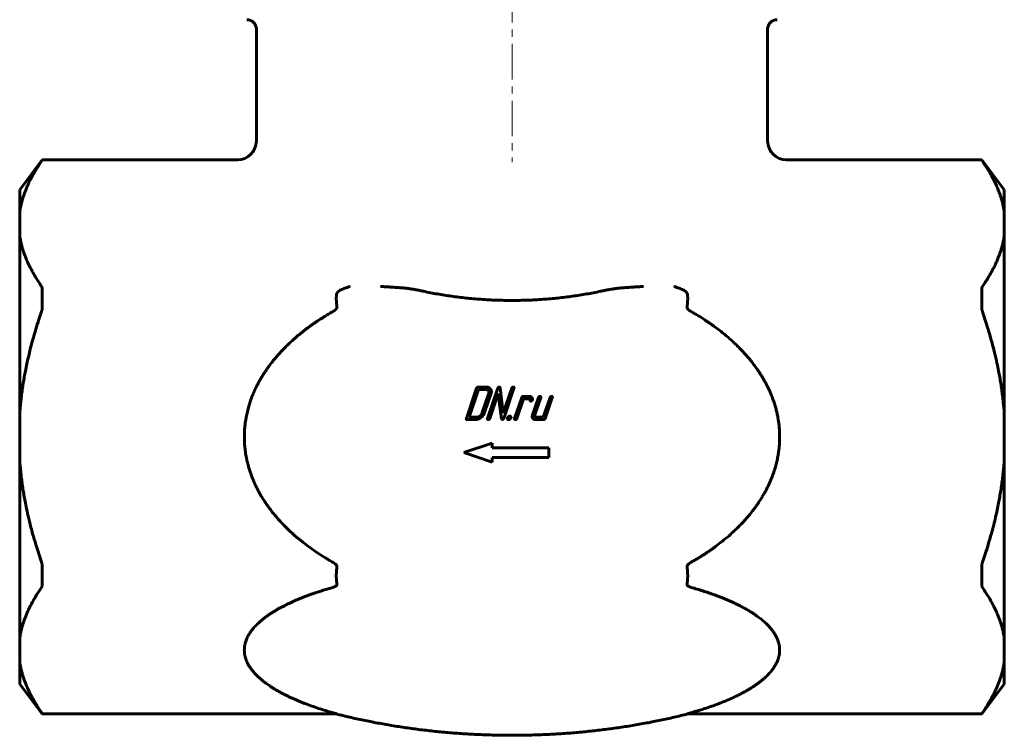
# Model space of a CAD drawing. Header units: millimetres. Extents: x 60 to 268, y 48 to 375.
# Tile 1 of 3: x 60 to 268, y 48 to 200. Entities that reach past the tile are written whole.
import ezdxf

# ---------------------------------------------------------------- set-up
doc = ezdxf.new("R2010")
doc.units = ezdxf.units.MM
doc.linetypes.add('K5LT_AXLED', pattern=[12, 7.5, -1.5, 1.5, -1.5])
doc.linetypes.add('K5LT_BASIC', pattern=[0])
doc.layers.add('Системный слой (1)', color=7, linetype='Continuous', true_color=0x6c6c6c)

msp = doc.modelspace()

# ---------------------------------------------------------------- linework, layer by layer
at = {"layer": 'Системный слой (1)', "color": 30, "linetype": 'K5LT_AXLED', "lineweight": 18, "true_color": 0xff8000}
msp.add_line((163.81, 374.44), (163.81, 169.44), dxfattribs=at)
at = {"layer": 'Системный слой (1)', "color": 150, "linetype": 'K5LT_BASIC', "lineweight": 60, "true_color": 0x0080ff}
for p, q in [((109.81, 173.94), (109.81, 197.54)), ((217.81, 173.94), (217.81, 197.54)), ((59.81, 163.63), (64.56, 169.94)), ((64.59, 169.94), (64.56, 169.94)), ((64.59, 169.94), (105.85, 169.94)), ((105.85, 169.94), (105.91, 169.94)), ((105.85, 169.94), (105.91, 169.94)), ((105.85, 169.94), (105.85, 169.94)), ((105.85, 169.94), (105.85, 169.94)), ((221.77, 169.94), (221.71, 169.94)), ((221.77, 169.94), (221.77, 169.94)), ((221.77, 169.94), (221.77, 169.94)), ((221.77, 169.94), (263.03, 169.94)), ((263.06, 169.94), (263.03, 169.94)), ((267.81, 163.63), (263.06, 169.94)), ((59.81, 158.89), (59.81, 163.63)), ((267.81, 158.89), (267.81, 163.63)), ((59.81, 158.89), (59.81, 153.98)), ((267.81, 158.89), (267.81, 153.98)), ((59.81, 116.35), (59.81, 153.98)), ((267.81, 116.35), (267.81, 153.98)), ((156.34, 121.72), (154.18, 115.34)), ((156.75, 121.48), (154.75, 115.59)), ((158.39, 121.97), (156.67, 121.97)), ((158.22, 121.48), (156.75, 121.48)), ((160.79, 121.73), (158.62, 115.34)), ((161.95, 116.46), (161.29, 121.83)), ((163.74, 121.73), (161.95, 116.46)), ((162.06, 115.34), (164.23, 121.73)), ((157.54, 116.57), (158.87, 120.5)), ((158.03, 116.57), (159.37, 120.5)), ((159.11, 115.34), (160.9, 120.61)), ((160.9, 120.61), (161.56, 115.24)), ((165.86, 119.76), (164.36, 115.34)), ((164.85, 115.34), (166.27, 119.51)), ((167.42, 120.01), (166.19, 120.01)), ((166.27, 119.51), (167.25, 119.51)), ((169.38, 119.76), (168.13, 116.08)), ((168.13, 119.24), (168.15, 119.33)), ((168.62, 116.08), (169.88, 119.76)), ((171.84, 119.76), (170.42, 115.59)), ((170.83, 115.34), (172.33, 119.76)), ((59.81, 116.35), (59.81, 106.53)), ((154.34, 115.1), (156.05, 115.1)), ((154.75, 115.59), (156.22, 115.59)), ((161.56, 115.24), (161.62, 115.12)), ((161.62, 115.12), (161.73, 115.1)), ((168.78, 115.1), (170.5, 115.1)), ((170.42, 115.59), (168.95, 115.59)), ((267.81, 116.35), (267.81, 106.53)), ((159.62, 110.13), (153.62, 108.13)), ((159.62, 109.13), (159.62, 110.13)), ((171.62, 109.13), (159.62, 109.13)), ((171.62, 107.13), (171.62, 109.13)), ((59.81, 68.89), (59.81, 106.53)), ((153.62, 108.13), (159.62, 106.13)), ((159.62, 106.13), (159.62, 107.13)), ((159.62, 107.13), (171.62, 107.13)), ((267.81, 68.89), (267.81, 106.53)), ((59.81, 68.89), (59.81, 63.98)), ((267.81, 68.89), (267.81, 63.98)), ((59.81, 59.24), (59.81, 63.98)), ((267.81, 59.24), (267.81, 63.98)), ((59.81, 59.24), (64.56, 52.94)), ((267.81, 59.24), (263.06, 52.94)), ((64.56, 52.94), (64.59, 52.94)), ((64.59, 52.94), (126.84, 52.94)), ((200.78, 52.94), (263.03, 52.94)), ((263.03, 52.94), (263.06, 52.94))]:
    msp.add_line(p, q, dxfattribs=at)
for centre, radius, start, end in [((107.81, 197.54), 2, 0, 90), ((219.81, 197.54), 2, 90, 180), ((105.81, 173.94), 4, 270, 0), ((221.81, 173.94), 4, 180, 270)]:
    msp.add_arc(centre, radius, start, end, dxfattribs=at)
for centre, major_axis, start_param, end_param in [((105.85, 173.94), (0, 4), 3.141593, 3.157028), ((105.85, 173.94), (0, 4), 3.141593, 3.157031), ((221.77, 173.94), (0, -4), 6.267749, 6.283185)]:
    msp.add_ellipse(centre, major_axis=major_axis, ratio=0.999368, start_param=start_param, end_param=end_param, dxfattribs=at)
for points, knots in [([(64.42, 169.67), (64.23, 169.39), (63.82, 168.77), (63.18, 167.76), (62.52, 166.62), (61.92, 165.47), (61.45, 164.45), (61.1, 163.62), (60.83, 162.92), (60.61, 162.27), (60.4, 161.61), (60.21, 160.94), (60.05, 160.26), (59.92, 159.58), (59.84, 159.12), (59.81, 158.89)], [0, 0, 0, 0, 0.080893, 0.176557, 0.288294, 0.402989, 0.498417, 0.573274, 0.631903, 0.691662, 0.752767, 0.81409, 0.875843, 0.937811, 1, 1, 1, 1]), ([(64.59, 169.94), (64.59, 169.94), (64.59, 169.94), (64.59, 169.93), (64.58, 169.91), (64.56, 169.88), (64.53, 169.84), (64.5, 169.79), (64.47, 169.74), (64.44, 169.7), (64.43, 169.68), (64.42, 169.67)], [0, 0, 0, 0, 0.068377, 0.165414, 0.318021, 0.457726, 0.601132, 0.745024, 0.865087, 0.944706, 1, 1, 1, 1]), ([(263.03, 169.94), (263.03, 169.94), (263.03, 169.94), (263.03, 169.93), (263.04, 169.91), (263.06, 169.88), (263.08, 169.84), (263.12, 169.79), (263.15, 169.74), (263.18, 169.7), (263.19, 169.68), (263.2, 169.67)], [0, 0, 0, 0, 0.068377, 0.165414, 0.318021, 0.457726, 0.601132, 0.745024, 0.865087, 0.944706, 1, 1, 1, 1]), ([(267.81, 158.89), (267.78, 159.11), (267.71, 159.53), (267.58, 160.18), (267.44, 160.82), (267.26, 161.46), (267.07, 162.11), (266.85, 162.75), (266.58, 163.46), (266.23, 164.33), (265.73, 165.41), (265.09, 166.63), (264.43, 167.77), (263.8, 168.78), (263.4, 169.37), (263.2, 169.67)], [0, 0, 0, 0, 0.058135, 0.116438, 0.174921, 0.233757, 0.292773, 0.351858, 0.410842, 0.488807, 0.591736, 0.713979, 0.830808, 0.913655, 1, 1, 1, 1]), ([(59.81, 153.98), (59.84, 153.77), (59.91, 153.34), (60.03, 152.7), (60.18, 152.06), (60.36, 151.41), (60.55, 150.77), (60.77, 150.13), (61.04, 149.42), (61.39, 148.55), (61.89, 147.46), (62.53, 146.24), (63.19, 145.1), (63.82, 144.1), (64.22, 143.51), (64.42, 143.21)], [0, 0, 0, 0, 0.058135, 0.116438, 0.174921, 0.233757, 0.292773, 0.351858, 0.410842, 0.488807, 0.591736, 0.713979, 0.830808, 0.913655, 1, 1, 1, 1]), ([(263.2, 143.21), (263.39, 143.49), (263.8, 144.1), (264.44, 145.12), (265.1, 146.26), (265.7, 147.41), (266.17, 148.43), (266.52, 149.25), (266.79, 149.95), (267.01, 150.6), (267.22, 151.27), (267.41, 151.94), (267.57, 152.62), (267.7, 153.3), (267.78, 153.75), (267.81, 153.98)], [0, 0, 0, 0, 0.080893, 0.176557, 0.288294, 0.402989, 0.498417, 0.573274, 0.631903, 0.691662, 0.752767, 0.81409, 0.875843, 0.937811, 1, 1, 1, 1]), ([(64.59, 142.47), (64.59, 142.49), (64.59, 142.54), (64.59, 142.64), (64.58, 142.75), (64.56, 142.86), (64.53, 142.97), (64.5, 143.06), (64.47, 143.13), (64.44, 143.17), (64.43, 143.2), (64.42, 143.21)], [0, 0, 0, 0, 0.068377, 0.165414, 0.318021, 0.457726, 0.601132, 0.745024, 0.865087, 0.944706, 1, 1, 1, 1]), ([(64.59, 138.9), (64.58, 139.2), (64.57, 139.79), (64.56, 140.69), (64.57, 141.58), (64.58, 142.18), (64.59, 142.47)], [0, 0, 0, 0, 0.249084, 0.5, 0.750916, 1, 1, 1, 1]), ([(126.71, 141.34), (126.71, 141.35), (126.72, 141.37), (126.72, 141.4), (126.72, 141.43), (126.73, 141.46), (126.73, 141.49), (126.74, 141.52), (126.75, 141.55), (126.75, 141.58), (126.76, 141.61), (126.77, 141.64), (126.78, 141.66), (126.79, 141.69), (126.8, 141.71), (126.81, 141.74), (126.82, 141.76), (126.83, 141.78), (126.85, 141.81), (126.86, 141.84), (126.89, 141.89), (126.93, 141.94), (126.98, 142.01), (127.04, 142.08), (127.1, 142.13), (127.14, 142.17), (127.17, 142.2), (127.2, 142.22), (127.23, 142.24), (127.26, 142.26), (127.31, 142.3), (127.38, 142.35), (127.49, 142.41), (127.58, 142.45), (127.62, 142.47)], [0, 0, 0, 0, 0.022142, 0.044237, 0.066238, 0.08793, 0.109404, 0.130446, 0.151257, 0.171616, 0.19178, 0.211137, 0.22988, 0.247684, 0.265115, 0.281515, 0.297263, 0.316886, 0.337961, 0.360553, 0.390927, 0.436787, 0.498587, 0.562401, 0.612142, 0.647347, 0.669911, 0.691285, 0.711902, 0.732925, 0.76809, 0.823371, 0.905242, 1, 1, 1, 1]), ([(127.62, 142.47), (127.77, 142.54), (128.07, 142.68), (128.52, 142.86), (128.94, 143.01), (129.26, 143.11), (129.47, 143.17), (129.56, 143.2), (129.6, 143.21)], [0, 0, 0, 0, 0.220906, 0.465547, 0.683981, 0.855015, 0.943715, 1, 1, 1, 1]), ([(140.87, 142.89), (140.76, 142.9), (140.56, 142.92), (140.24, 142.94), (139.88, 142.97), (139.41, 143), (138.79, 143.04), (138.04, 143.09), (137.29, 143.13), (136.6, 143.17), (136.19, 143.19), (136, 143.21)], [0, 0, 0, 0, 0.063943, 0.12898, 0.195104, 0.286885, 0.416961, 0.579944, 0.745886, 0.88411, 1, 1, 1, 1]), ([(145.12, 142.19), (144.99, 142.22), (144.72, 142.27), (144.31, 142.36), (143.9, 142.44), (143.5, 142.51), (143.16, 142.58), (142.9, 142.62), (142.72, 142.65), (142.57, 142.67), (142.43, 142.7), (142.3, 142.72), (142.17, 142.74), (142.04, 142.76), (141.9, 142.77), (141.77, 142.79), (141.64, 142.81), (141.51, 142.83), (141.38, 142.84), (141.25, 142.85), (141.12, 142.87), (141, 142.88), (140.91, 142.89), (140.87, 142.89)], [0, 0, 0, 0, 0.096802, 0.193869, 0.294557, 0.395719, 0.477835, 0.537553, 0.575231, 0.609557, 0.64052, 0.671466, 0.702258, 0.732936, 0.763394, 0.79376, 0.823831, 0.853702, 0.883264, 0.912712, 0.941935, 0.971065, 1, 1, 1, 1]), ([(182.5, 142.19), (182.56, 142.2), (182.69, 142.23), (182.87, 142.27), (183.05, 142.3), (183.24, 142.34), (183.41, 142.38), (183.59, 142.41), (183.76, 142.45), (183.93, 142.48), (184.11, 142.51), (184.28, 142.54), (184.49, 142.58), (184.74, 142.62), (185.02, 142.67), (185.28, 142.71), (185.48, 142.74), (185.62, 142.76), (185.73, 142.78), (185.83, 142.79), (185.94, 142.8), (186.06, 142.82), (186.19, 142.83), (186.3, 142.85), (186.4, 142.86), (186.49, 142.87), (186.58, 142.88), (186.67, 142.88), (186.72, 142.89), (186.75, 142.89)], [0, 0, 0, 0, 0.045145, 0.08986, 0.134203, 0.177789, 0.221008, 0.263131, 0.304547, 0.344888, 0.384887, 0.427014, 0.471624, 0.532217, 0.6041, 0.669241, 0.714152, 0.740449, 0.766149, 0.790436, 0.813903, 0.843648, 0.872719, 0.901111, 0.921494, 0.941646, 0.961334, 0.98082, 1, 1, 1, 1]), ([(186.75, 142.89), (186.85, 142.9), (187.06, 142.92), (187.38, 142.94), (187.74, 142.97), (188.21, 143), (188.83, 143.04), (189.57, 143.09), (190.33, 143.13), (191.02, 143.17), (191.43, 143.19), (191.62, 143.21)], [0, 0, 0, 0, 0.063943, 0.12898, 0.195104, 0.286885, 0.416961, 0.579944, 0.745887, 0.88411, 1, 1, 1, 1]), ([(200, 142.47), (199.85, 142.54), (199.54, 142.68), (199.09, 142.86), (198.66, 143.02), (198.31, 143.13), (198.1, 143.18), (198.02, 143.21)], [0, 0, 0, 0, 0.220911, 0.465557, 0.685264, 0.871318, 1, 1, 1, 1]), ([(200.91, 141.34), (200.91, 141.35), (200.9, 141.37), (200.9, 141.4), (200.9, 141.43), (200.89, 141.46), (200.89, 141.49), (200.88, 141.52), (200.87, 141.55), (200.87, 141.58), (200.86, 141.61), (200.85, 141.64), (200.84, 141.66), (200.83, 141.69), (200.82, 141.71), (200.81, 141.74), (200.8, 141.76), (200.79, 141.78), (200.77, 141.81), (200.75, 141.84), (200.73, 141.89), (200.69, 141.94), (200.64, 142.01), (200.58, 142.08), (200.52, 142.13), (200.48, 142.17), (200.45, 142.2), (200.42, 142.22), (200.39, 142.24), (200.36, 142.26), (200.31, 142.3), (200.24, 142.35), (200.13, 142.41), (200.04, 142.45), (200, 142.47)], [0, 0, 0, 0, 0.022141, 0.044235, 0.066235, 0.087925, 0.109397, 0.130438, 0.151246, 0.171604, 0.191766, 0.211122, 0.229863, 0.247666, 0.265096, 0.281495, 0.297242, 0.316864, 0.337938, 0.360528, 0.390901, 0.436758, 0.498555, 0.562368, 0.612108, 0.647313, 0.669877, 0.691253, 0.711871, 0.732895, 0.768063, 0.823351, 0.905231, 1, 1, 1, 1]), ([(263.03, 142.47), (263.03, 142.49), (263.03, 142.54), (263.03, 142.64), (263.04, 142.75), (263.06, 142.86), (263.08, 142.97), (263.12, 143.06), (263.15, 143.13), (263.18, 143.17), (263.19, 143.2), (263.2, 143.21)], [0, 0, 0, 0, 0.068377, 0.165414, 0.318021, 0.457726, 0.601132, 0.745024, 0.865087, 0.944706, 1, 1, 1, 1]), ([(263.03, 142.47), (263.04, 142.18), (263.05, 141.58), (263.06, 140.69), (263.05, 139.79), (263.04, 139.2), (263.03, 138.9)], [0, 0, 0, 0, 0.249084, 0.5, 0.750916, 1, 1, 1, 1]), ([(126.84, 138.9), (126.82, 139.02), (126.79, 139.2), (126.76, 139.45), (126.74, 139.66), (126.72, 139.87), (126.71, 140.05), (126.7, 140.21), (126.7, 140.34), (126.7, 140.5), (126.69, 140.68), (126.7, 140.87), (126.7, 141.09), (126.71, 141.24), (126.71, 141.34)], [0, 0, 0, 0, 0.14198, 0.229833, 0.311797, 0.395139, 0.489315, 0.540368, 0.59216, 0.646178, 0.734323, 0.817914, 0.87788, 1, 1, 1, 1]), ([(200.91, 141.34), (200.91, 141.24), (200.92, 141.1), (200.92, 140.88), (200.93, 140.7), (200.92, 140.52), (200.92, 140.38), (200.92, 140.25), (200.91, 140.09), (200.9, 139.9), (200.88, 139.66), (200.85, 139.43), (200.82, 139.17), (200.8, 139), (200.78, 138.9)], [0, 0, 0, 0, 0.117551, 0.175359, 0.265674, 0.34158, 0.394137, 0.444724, 0.494647, 0.590194, 0.681618, 0.787001, 0.878086, 1, 1, 1, 1]), ([(64.42, 137.9), (64.23, 137.34), (63.82, 136.1), (63.18, 134.08), (62.56, 131.91), (62.13, 130.3), (61.76, 128.8), (61.45, 127.46), (61.1, 125.81), (60.83, 124.41), (60.61, 123.11), (60.4, 121.78), (60.25, 120.67), (60.13, 119.77), (60.03, 118.86), (59.92, 117.72), (59.84, 116.81), (59.81, 116.35)], [0, 0, 0, 0, 0.080893, 0.176557, 0.288294, 0.386808, 0.402989, 0.498417, 0.573274, 0.631903, 0.691662, 0.752767, 0.81409, 0.844172, 0.875843, 0.937811, 1, 1, 1, 1]), ([(64.59, 138.9), (64.59, 138.88), (64.59, 138.83), (64.59, 138.73), (64.58, 138.6), (64.56, 138.45), (64.53, 138.31), (64.5, 138.17), (64.47, 138.05), (64.44, 137.97), (64.43, 137.92), (64.42, 137.9)], [0, 0, 0, 0, 0.068377, 0.165414, 0.318021, 0.457726, 0.601132, 0.745024, 0.865087, 0.944706, 1, 1, 1, 1]), ([(125.96, 137.9), (125.65, 137.72), (125.01, 137.36), (124.05, 136.77), (123.04, 136.13), (122.19, 135.55), (121.45, 135.04), (120.9, 134.64), (120.33, 134.21), (119.77, 133.78), (119.18, 133.31), (118.58, 132.82), (118.13, 132.43), (117.66, 132.02), (117.12, 131.54), (116.39, 130.85), (115.68, 130.14), (115.04, 129.47), (114.41, 128.78), (113.74, 128), (113.07, 127.16), (112.61, 126.56), (112.23, 126.03), (111.87, 125.53), (111.41, 124.84), (110.98, 124.14), (110.57, 123.44), (110.18, 122.74), (109.79, 121.98), (109.38, 121.12), (109.08, 120.39), (108.81, 119.72), (108.57, 119.05), (108.35, 118.4), (108.12, 117.62), (107.95, 116.97), (107.77, 116.19), (107.64, 115.53), (107.54, 114.97), (107.47, 114.45), (107.41, 113.99), (107.35, 113.41), (107.3, 112.75), (107.28, 112.18), (107.27, 111.75), (107.27, 111.53), (107.27, 111.23), (107.27, 110.8), (107.29, 110.32), (107.32, 109.9), (107.35, 109.48), (107.41, 108.9), (107.48, 108.28), (107.58, 107.65), (107.7, 106.99), (107.88, 106.19), (108.04, 105.57), (108.22, 104.9), (108.4, 104.31), (108.61, 103.71), (108.83, 103.11), (109.08, 102.46), (109.34, 101.88), (109.6, 101.29), (109.84, 100.79), (110.18, 100.14), (110.48, 99.59), (110.82, 99), (111.29, 98.22), (111.81, 97.44), (112.38, 96.63), (113.04, 95.74), (113.8, 94.8), (114.45, 94.06), (114.96, 93.49), (115.45, 92.97), (116.05, 92.37), (116.61, 91.82), (117.2, 91.27), (117.81, 90.71), (118.45, 90.16), (119.12, 89.61), (120.04, 88.87), (121.25, 87.97), (122.75, 86.93), (124.06, 86.09), (125.14, 85.45), (125.68, 85.13), (125.96, 84.97)], [0, 0, 0, 0, 0.015891, 0.032399, 0.049789, 0.068457, 0.078115, 0.089358, 0.098596, 0.109462, 0.1205, 0.131924, 0.143561, 0.147225, 0.159443, 0.175448, 0.19158, 0.203853, 0.216172, 0.232744, 0.249358, 0.263695, 0.266009, 0.278394, 0.290681, 0.302773, 0.314769, 0.326468, 0.337965, 0.352817, 0.368451, 0.372594, 0.384872, 0.399911, 0.402887, 0.420715, 0.429541, 0.438353, 0.45033, 0.454891, 0.461197, 0.470929, 0.480639, 0.490271, 0.496115, 0.499863, 0.5, 0.509371, 0.518849, 0.521059, 0.528215, 0.537481, 0.546605, 0.55568, 0.565574, 0.576345, 0.591746, 0.594068, 0.607018, 0.61881, 0.622152, 0.635119, 0.649775, 0.650257, 0.663429, 0.674363, 0.68265, 0.690981, 0.704367, 0.723197, 0.732435, 0.747906, 0.771971, 0.78586, 0.791481, 0.806005, 0.817302, 0.828856, 0.840823, 0.852945, 0.865444, 0.878161, 0.891157, 0.917463, 0.94445, 0.971989, 0.985942, 1, 1, 1, 1]), ([(126.84, 138.9), (126.84, 138.9), (126.84, 138.88), (126.84, 138.87), (126.84, 138.86), (126.84, 138.85), (126.84, 138.84), (126.84, 138.83), (126.84, 138.82), (126.84, 138.8), (126.84, 138.77), (126.83, 138.73), (126.82, 138.69), (126.81, 138.67), (126.8, 138.65), (126.8, 138.64), (126.79, 138.63), (126.79, 138.62), (126.78, 138.6), (126.77, 138.59), (126.77, 138.58), (126.76, 138.57), (126.75, 138.56), (126.74, 138.54), (126.72, 138.51), (126.69, 138.46), (126.63, 138.39), (126.56, 138.32), (126.49, 138.26), (126.44, 138.22), (126.4, 138.19), (126.37, 138.17), (126.34, 138.14), (126.3, 138.12), (126.27, 138.09), (126.23, 138.07), (126.2, 138.05), (126.16, 138.02), (126.12, 138), (126.08, 137.97), (126.04, 137.95), (126, 137.93), (125.97, 137.91), (125.96, 137.9)], [0, 0, 0, 0, 0.015046, 0.027012, 0.03581, 0.044527, 0.050565, 0.053886, 0.063956, 0.080518, 0.105017, 0.135936, 0.165293, 0.185802, 0.199072, 0.207102, 0.214975, 0.225089, 0.235203, 0.245299, 0.25365, 0.262663, 0.27291, 0.283732, 0.306868, 0.351105, 0.419817, 0.497977, 0.560793, 0.604817, 0.633279, 0.66168, 0.690212, 0.718923, 0.74805, 0.777395, 0.807499, 0.838134, 0.869606, 0.901413, 0.933883, 0.966735, 1, 1, 1, 1]), ([(200.78, 138.9), (200.78, 138.9), (200.78, 138.88), (200.78, 138.87), (200.78, 138.86), (200.78, 138.85), (200.78, 138.84), (200.78, 138.83), (200.78, 138.82), (200.78, 138.8), (200.78, 138.77), (200.79, 138.73), (200.8, 138.69), (200.81, 138.67), (200.82, 138.65), (200.82, 138.64), (200.83, 138.63), (200.83, 138.62), (200.84, 138.6), (200.84, 138.59), (200.85, 138.58), (200.86, 138.57), (200.86, 138.56), (200.88, 138.54), (200.9, 138.51), (200.93, 138.46), (200.99, 138.39), (201.06, 138.32), (201.13, 138.26), (201.18, 138.22), (201.22, 138.19), (201.25, 138.17), (201.28, 138.14), (201.32, 138.12), (201.35, 138.09), (201.39, 138.07), (201.42, 138.05), (201.46, 138.02), (201.5, 138), (201.54, 137.97), (201.58, 137.95), (201.62, 137.93), (201.65, 137.91), (201.66, 137.9)], [0, 0, 0, 0, 0.015046, 0.027012, 0.03581, 0.044527, 0.050565, 0.053886, 0.063956, 0.080518, 0.105017, 0.135936, 0.165293, 0.185802, 0.199072, 0.207102, 0.214975, 0.225089, 0.235203, 0.245299, 0.25365, 0.262663, 0.27291, 0.283732, 0.306868, 0.351105, 0.419817, 0.497977, 0.560793, 0.604817, 0.633279, 0.66168, 0.690212, 0.718923, 0.74805, 0.777395, 0.807499, 0.838134, 0.869606, 0.901413, 0.933883, 0.966735, 1, 1, 1, 1]), ([(201.66, 84.97), (201.87, 85.09), (202.3, 85.34), (202.96, 85.73), (203.53, 86.08), (204.06, 86.41), (204.55, 86.74), (205.16, 87.13), (205.92, 87.66), (206.96, 88.41), (208.25, 89.4), (209.57, 90.5), (210.64, 91.47), (211.47, 92.26), (212.11, 92.91), (212.71, 93.55), (213.28, 94.18), (213.92, 94.93), (214.46, 95.6), (214.99, 96.29), (215.47, 96.94), (216.05, 97.79), (216.46, 98.45), (216.84, 99.08), (217.16, 99.62), (217.56, 100.37), (217.9, 101.05), (218.21, 101.72), (218.5, 102.37), (218.75, 103.02), (218.99, 103.64), (219.19, 104.25), (219.38, 104.84), (219.52, 105.35), (219.62, 105.73), (219.72, 106.1), (219.82, 106.54), (219.93, 107.07), (220.02, 107.58), (220.1, 108.07), (220.17, 108.56), (220.23, 109.04), (220.27, 109.5), (220.31, 109.96), (220.33, 110.4), (220.35, 110.79), (220.35, 111.14), (220.35, 111.43), (220.35, 111.78), (220.34, 112.17), (220.33, 112.61), (220.3, 113.05), (220.26, 113.5), (220.22, 113.95), (220.16, 114.4), (220.09, 114.86), (220.03, 115.23), (219.98, 115.53), (219.92, 115.83), (219.85, 116.2), (219.75, 116.65), (219.64, 117.1), (219.52, 117.56), (219.38, 118.01), (219.29, 118.32), (219.19, 118.62), (219.09, 118.94), (218.92, 119.41), (218.74, 119.89), (218.54, 120.39), (218.31, 120.94), (218.05, 121.52), (217.74, 122.14), (217.4, 122.81), (216.96, 123.6), (216.52, 124.35), (216.09, 125.01), (215.64, 125.68), (215.11, 126.43), (214.61, 127.09), (214.2, 127.6), (213.78, 128.11), (213.19, 128.79), (212.54, 129.51), (211.88, 130.2), (211.21, 130.86), (210.52, 131.52), (209.7, 132.26), (208.76, 133.06), (207.74, 133.88), (206.84, 134.56), (206.09, 135.09), (205.53, 135.49), (204.87, 135.93), (204.13, 136.42), (203.27, 136.96), (202.45, 137.45), (201.92, 137.75), (201.66, 137.9)], [0, 0, 0, 0, 0.010627, 0.021833, 0.033852, 0.04027, 0.049371, 0.060012, 0.072198, 0.090371, 0.11655, 0.1441, 0.166129, 0.180568, 0.194501, 0.20662, 0.219237, 0.231919, 0.250408, 0.257281, 0.269912, 0.286439, 0.30273, 0.304236, 0.31878, 0.330381, 0.341686, 0.352494, 0.363102, 0.373209, 0.38302, 0.39241, 0.401696, 0.410598, 0.415476, 0.41923, 0.427426, 0.435445, 0.443053, 0.450431, 0.457504, 0.464503, 0.471837, 0.478103, 0.484727, 0.491309, 0.495421, 0.50001, 0.504263, 0.510747, 0.517164, 0.523709, 0.530318, 0.537007, 0.54372, 0.550451, 0.557345, 0.560605, 0.563901, 0.570642, 0.577425, 0.584245, 0.591163, 0.598131, 0.605229, 0.605237, 0.612427, 0.619772, 0.627199, 0.635205, 0.643739, 0.653279, 0.66329, 0.674444, 0.686269, 0.703312, 0.712805, 0.720918, 0.739095, 0.753493, 0.757351, 0.768079, 0.78269, 0.797142, 0.811078, 0.824656, 0.838661, 0.853449, 0.873497, 0.892835, 0.911463, 0.923272, 0.933457, 0.941883, 0.958045, 0.972876, 0.986769, 1, 1, 1, 1]), ([(263.03, 138.9), (263.03, 138.88), (263.03, 138.83), (263.03, 138.73), (263.04, 138.6), (263.06, 138.45), (263.08, 138.31), (263.12, 138.17), (263.15, 138.05), (263.18, 137.97), (263.19, 137.92), (263.2, 137.9)], [0, 0, 0, 0, 0.068377, 0.165414, 0.318021, 0.457726, 0.601132, 0.745024, 0.865087, 0.944706, 1, 1, 1, 1]), ([(267.81, 116.35), (267.75, 117.14), (267.64, 118.42), (267.44, 120.13), (267.26, 121.49), (267.07, 122.78), (266.85, 124.06), (266.58, 125.48), (266.23, 127.21), (265.73, 129.39), (265.1, 131.77), (264.61, 133.46), (264.19, 134.87), (263.8, 136.12), (263.4, 137.3), (263.2, 137.9)], [0, 0, 0, 0, 0.10732, 0.174921, 0.233757, 0.292773, 0.351858, 0.410842, 0.488807, 0.591736, 0.713979, 0.822947, 0.830808, 0.913655, 1, 1, 1, 1]), ([(59.81, 106.53), (59.87, 105.74), (59.98, 104.45), (60.18, 102.74), (60.36, 101.39), (60.55, 100.1), (60.77, 98.81), (61.04, 97.39), (61.39, 95.66), (61.89, 93.49), (62.51, 91.1), (63, 89.41), (63.43, 88), (63.82, 86.76), (64.22, 85.58), (64.42, 84.97)], [0, 0, 0, 0, 0.10732, 0.174921, 0.233757, 0.292773, 0.351858, 0.410842, 0.488807, 0.591736, 0.713979, 0.822947, 0.830808, 0.913655, 1, 1, 1, 1]), ([(263.2, 84.97), (263.39, 85.54), (263.8, 86.77), (264.44, 88.8), (265.06, 90.96), (265.49, 92.58), (265.86, 94.08), (266.17, 95.42), (266.52, 97.07), (266.79, 98.47), (267.01, 99.77), (267.22, 101.1), (267.37, 102.21), (267.49, 103.11), (267.59, 104.01), (267.7, 105.16), (267.78, 106.07), (267.81, 106.53)], [0, 0, 0, 0, 0.080893, 0.176557, 0.288294, 0.386808, 0.402989, 0.498417, 0.573274, 0.631903, 0.691662, 0.752767, 0.81409, 0.844172, 0.875843, 0.937811, 1, 1, 1, 1]), ([(64.59, 83.97), (64.59, 83.99), (64.59, 84.05), (64.59, 84.15), (64.58, 84.27), (64.56, 84.42), (64.53, 84.57), (64.5, 84.71), (64.47, 84.82), (64.44, 84.91), (64.43, 84.95), (64.42, 84.97)], [0, 0, 0, 0, 0.068377, 0.165414, 0.318021, 0.457726, 0.601132, 0.745024, 0.865087, 0.944706, 1, 1, 1, 1]), ([(64.59, 80.4), (64.58, 80.7), (64.57, 81.29), (64.56, 82.19), (64.57, 83.08), (64.58, 83.68), (64.59, 83.97)], [0, 0, 0, 0, 0.249084, 0.5, 0.750916, 1, 1, 1, 1]), ([(126.84, 83.97), (126.84, 83.98), (126.84, 83.99), (126.84, 84.01), (126.84, 84.02), (126.84, 84.03), (126.84, 84.04), (126.84, 84.04), (126.84, 84.06), (126.84, 84.08), (126.84, 84.11), (126.83, 84.15), (126.82, 84.18), (126.81, 84.21), (126.8, 84.22), (126.8, 84.24), (126.79, 84.25), (126.79, 84.26), (126.78, 84.27), (126.77, 84.28), (126.77, 84.29), (126.76, 84.3), (126.75, 84.32), (126.74, 84.33), (126.72, 84.36), (126.69, 84.42), (126.63, 84.48), (126.56, 84.55), (126.49, 84.61), (126.44, 84.65), (126.4, 84.68), (126.37, 84.71), (126.34, 84.73), (126.3, 84.76), (126.27, 84.78), (126.23, 84.81), (126.2, 84.83), (126.16, 84.85), (126.12, 84.88), (126.08, 84.9), (126.04, 84.93), (126, 84.95), (125.97, 84.97), (125.96, 84.97)], [0, 0, 0, 0, 0.015046, 0.027012, 0.03581, 0.044527, 0.050565, 0.053886, 0.063956, 0.080518, 0.105017, 0.135936, 0.165293, 0.185802, 0.199072, 0.207102, 0.214975, 0.225089, 0.235203, 0.245299, 0.25365, 0.262663, 0.27291, 0.283732, 0.306868, 0.351105, 0.419817, 0.497977, 0.560793, 0.604817, 0.633279, 0.66168, 0.690212, 0.718923, 0.74805, 0.777395, 0.807499, 0.838134, 0.869606, 0.901413, 0.933883, 0.966735, 1, 1, 1, 1]), ([(126.84, 80.4), (126.83, 80.47), (126.81, 80.59), (126.78, 80.79), (126.76, 80.98), (126.74, 81.16), (126.73, 81.35), (126.71, 81.53), (126.7, 81.7), (126.7, 81.88), (126.69, 82.04), (126.69, 82.21), (126.7, 82.37), (126.7, 82.52), (126.7, 82.68), (126.71, 82.85), (126.73, 83.02), (126.74, 83.18), (126.75, 83.31), (126.76, 83.43), (126.78, 83.58), (126.81, 83.76), (126.83, 83.9), (126.84, 83.97)], [0, 0, 0, 0, 0.054351, 0.108165, 0.161445, 0.213707, 0.26545, 0.315734, 0.365053, 0.412943, 0.460351, 0.505934, 0.550203, 0.59228, 0.633493, 0.684534, 0.733726, 0.781049, 0.814894, 0.847826, 0.879404, 0.940797, 1, 1, 1, 1]), ([(200.78, 83.97), (200.78, 83.98), (200.78, 83.99), (200.78, 84.01), (200.78, 84.02), (200.78, 84.03), (200.78, 84.04), (200.78, 84.04), (200.78, 84.06), (200.78, 84.08), (200.78, 84.11), (200.79, 84.15), (200.8, 84.18), (200.81, 84.21), (200.82, 84.22), (200.82, 84.24), (200.83, 84.25), (200.83, 84.26), (200.84, 84.27), (200.84, 84.28), (200.85, 84.29), (200.86, 84.3), (200.86, 84.32), (200.88, 84.33), (200.9, 84.36), (200.93, 84.42), (200.99, 84.48), (201.06, 84.55), (201.13, 84.61), (201.18, 84.65), (201.22, 84.68), (201.25, 84.71), (201.28, 84.73), (201.32, 84.76), (201.35, 84.78), (201.39, 84.81), (201.42, 84.83), (201.46, 84.85), (201.5, 84.88), (201.54, 84.9), (201.58, 84.93), (201.62, 84.95), (201.65, 84.97), (201.66, 84.97)], [0, 0, 0, 0, 0.015046, 0.027012, 0.03581, 0.044527, 0.050565, 0.053886, 0.063956, 0.080518, 0.105017, 0.135936, 0.165293, 0.185802, 0.199072, 0.207102, 0.214975, 0.225089, 0.235203, 0.245299, 0.25365, 0.262663, 0.27291, 0.283732, 0.306868, 0.351105, 0.419817, 0.497977, 0.560793, 0.604817, 0.633279, 0.66168, 0.690212, 0.718923, 0.74805, 0.777395, 0.807499, 0.838134, 0.869606, 0.901413, 0.933883, 0.966735, 1, 1, 1, 1]), ([(200.78, 83.97), (200.79, 83.89), (200.82, 83.71), (200.85, 83.45), (200.88, 83.19), (200.9, 82.94), (200.91, 82.69), (200.92, 82.44), (200.92, 82.28), (200.92, 82.12), (200.92, 81.97), (200.92, 81.76), (200.91, 81.54), (200.89, 81.34), (200.88, 81.14), (200.86, 80.95), (200.83, 80.7), (200.8, 80.52), (200.78, 80.4)], [0, 0, 0, 0, 0.073205, 0.146028, 0.218413, 0.289541, 0.360039, 0.428091, 0.494414, 0.498505, 0.558006, 0.6206, 0.680256, 0.737913, 0.792646, 0.846483, 0.898595, 1, 1, 1, 1]), ([(263.03, 83.97), (263.03, 83.99), (263.03, 84.05), (263.03, 84.15), (263.04, 84.27), (263.06, 84.42), (263.08, 84.57), (263.12, 84.71), (263.15, 84.82), (263.18, 84.91), (263.19, 84.95), (263.2, 84.97)], [0, 0, 0, 0, 0.068377, 0.165414, 0.318021, 0.457726, 0.601132, 0.745024, 0.865087, 0.944706, 1, 1, 1, 1]), ([(263.03, 83.97), (263.04, 83.68), (263.05, 83.08), (263.06, 82.19), (263.05, 81.29), (263.04, 80.7), (263.03, 80.4)], [0, 0, 0, 0, 0.249084, 0.5, 0.750916, 1, 1, 1, 1]), ([(64.42, 79.67), (64.23, 79.39), (63.82, 78.77), (63.18, 77.76), (62.52, 76.62), (61.92, 75.47), (61.45, 74.45), (61.1, 73.62), (60.83, 72.92), (60.61, 72.27), (60.4, 71.61), (60.21, 70.94), (60.05, 70.26), (59.92, 69.58), (59.84, 69.12), (59.81, 68.89)], [0, 0, 0, 0, 0.080893, 0.176557, 0.288294, 0.402989, 0.498417, 0.573274, 0.631903, 0.691662, 0.752767, 0.81409, 0.875843, 0.937811, 1, 1, 1, 1]), ([(64.59, 80.4), (64.59, 80.38), (64.59, 80.33), (64.59, 80.24), (64.58, 80.13), (64.56, 80.01), (64.53, 79.91), (64.5, 79.82), (64.47, 79.75), (64.44, 79.7), (64.43, 79.68), (64.42, 79.67)], [0, 0, 0, 0, 0.068377, 0.165414, 0.318021, 0.457726, 0.601132, 0.745024, 0.865087, 0.944706, 1, 1, 1, 1]), ([(125.96, 79.67), (125.64, 79.58), (124.96, 79.38), (124.19, 79.15), (123.6, 78.96), (123.2, 78.83), (122.74, 78.68), (122.24, 78.51), (121.7, 78.32), (121.11, 78.12), (120.55, 77.91), (120.02, 77.71), (119.51, 77.51), (118.99, 77.3), (118.44, 77.07), (117.88, 76.83), (117.31, 76.57), (116.53, 76.21), (115.76, 75.83), (115, 75.43), (114.44, 75.12), (113.88, 74.8), (113.33, 74.47), (112.79, 74.12), (112.28, 73.77), (111.78, 73.42), (111.31, 73.05), (110.86, 72.69), (110.45, 72.33), (110.06, 71.97), (109.7, 71.61), (109.37, 71.26), (109.07, 70.91), (108.8, 70.57), (108.56, 70.23), (108.32, 69.87), (108.09, 69.48), (107.88, 69.07), (107.71, 68.67), (107.56, 68.28), (107.45, 67.9), (107.37, 67.55), (107.32, 67.25), (107.29, 66.98), (107.27, 66.73), (107.27, 66.55), (107.26, 66.38), (107.27, 66.23), (107.28, 66), (107.3, 65.77), (107.33, 65.55), (107.37, 65.33), (107.42, 65.12), (107.47, 64.92), (107.53, 64.71), (107.59, 64.51), (107.67, 64.32), (107.75, 64.12), (107.84, 63.9), (107.96, 63.66), (108.09, 63.4), (108.23, 63.16), (108.36, 62.95), (108.49, 62.75), (108.62, 62.56), (108.78, 62.34), (108.98, 62.07), (109.25, 61.75), (109.55, 61.43), (109.82, 61.14), (110.07, 60.89), (110.32, 60.66), (110.58, 60.42), (110.87, 60.18), (111.17, 59.93), (111.5, 59.67), (111.84, 59.42), (112.22, 59.14), (112.65, 58.85), (113.16, 58.51), (113.74, 58.16), (114.36, 57.79), (115.02, 57.43), (115.69, 57.08), (116.35, 56.75), (116.98, 56.45), (117.59, 56.18), (118.2, 55.91), (118.83, 55.64), (119.47, 55.38), (120.36, 55.03), (121.51, 54.61), (122.94, 54.12), (124.43, 53.65), (125.44, 53.35), (125.96, 53.21)], [0, 0, 0, 0, 0.016106, 0.034669, 0.039736, 0.04727, 0.055384, 0.064075, 0.074063, 0.084625, 0.095756, 0.10476, 0.11418, 0.124265, 0.134602, 0.145535, 0.156817, 0.168517, 0.192375, 0.20461, 0.217104, 0.22968, 0.242406, 0.255206, 0.268065, 0.280903, 0.293578, 0.306111, 0.318374, 0.330505, 0.342239, 0.353715, 0.364809, 0.375776, 0.386305, 0.396539, 0.409446, 0.421978, 0.434103, 0.445681, 0.457027, 0.468174, 0.476169, 0.484038, 0.491564, 0.498866, 0.499995, 0.505877, 0.512833, 0.51958, 0.526182, 0.532552, 0.538837, 0.544949, 0.550966, 0.556904, 0.562849, 0.568793, 0.574731, 0.582655, 0.590578, 0.598491, 0.604419, 0.610347, 0.616358, 0.622449, 0.630856, 0.641818, 0.653104, 0.662496, 0.669912, 0.677583, 0.685668, 0.69391, 0.702564, 0.711467, 0.720704, 0.730027, 0.740864, 0.753128, 0.767014, 0.781096, 0.795565, 0.810228, 0.824031, 0.836781, 0.848568, 0.860447, 0.872559, 0.884808, 0.897236, 0.922296, 0.947826, 0.973744, 1, 1, 1, 1]), ([(126.84, 80.4), (126.84, 80.4), (126.84, 80.38), (126.84, 80.37), (126.84, 80.36), (126.84, 80.35), (126.84, 80.34), (126.84, 80.33), (126.84, 80.32), (126.84, 80.3), (126.84, 80.27), (126.83, 80.24), (126.82, 80.21), (126.81, 80.18), (126.8, 80.17), (126.8, 80.16), (126.79, 80.15), (126.79, 80.14), (126.78, 80.13), (126.77, 80.12), (126.77, 80.11), (126.76, 80.1), (126.75, 80.09), (126.74, 80.08), (126.72, 80.06), (126.69, 80.02), (126.63, 79.97), (126.56, 79.92), (126.49, 79.88), (126.44, 79.85), (126.4, 79.83), (126.37, 79.82), (126.34, 79.8), (126.3, 79.79), (126.27, 79.77), (126.23, 79.76), (126.2, 79.75), (126.16, 79.73), (126.12, 79.72), (126.08, 79.71), (126.04, 79.69), (126, 79.68), (125.97, 79.67), (125.96, 79.67)], [0, 0, 0, 0, 0.015046, 0.027012, 0.03581, 0.044527, 0.050565, 0.053886, 0.063956, 0.080518, 0.105017, 0.135936, 0.165293, 0.185802, 0.199072, 0.207102, 0.214975, 0.225089, 0.235203, 0.245299, 0.25365, 0.262663, 0.27291, 0.283732, 0.306868, 0.351105, 0.419817, 0.497977, 0.560793, 0.604817, 0.633279, 0.66168, 0.690212, 0.718923, 0.74805, 0.777395, 0.807499, 0.838134, 0.869606, 0.901413, 0.933883, 0.966735, 1, 1, 1, 1]), ([(200.78, 80.4), (200.78, 80.4), (200.78, 80.38), (200.78, 80.37), (200.78, 80.36), (200.78, 80.35), (200.78, 80.34), (200.78, 80.33), (200.78, 80.32), (200.78, 80.3), (200.78, 80.27), (200.79, 80.24), (200.8, 80.21), (200.81, 80.18), (200.82, 80.17), (200.82, 80.16), (200.83, 80.15), (200.83, 80.14), (200.84, 80.13), (200.84, 80.12), (200.85, 80.11), (200.86, 80.1), (200.86, 80.09), (200.88, 80.08), (200.9, 80.06), (200.93, 80.02), (200.99, 79.97), (201.06, 79.92), (201.13, 79.88), (201.18, 79.85), (201.22, 79.83), (201.25, 79.82), (201.28, 79.8), (201.32, 79.79), (201.35, 79.77), (201.39, 79.76), (201.42, 79.75), (201.46, 79.73), (201.5, 79.72), (201.54, 79.71), (201.58, 79.69), (201.62, 79.68), (201.65, 79.67), (201.66, 79.67)], [0, 0, 0, 0, 0.015046, 0.027012, 0.03581, 0.044527, 0.050565, 0.053886, 0.063956, 0.080518, 0.105017, 0.135936, 0.165293, 0.185802, 0.199072, 0.207102, 0.214975, 0.225089, 0.235203, 0.245299, 0.25365, 0.262663, 0.27291, 0.283732, 0.306868, 0.351105, 0.419817, 0.497977, 0.560793, 0.604817, 0.633279, 0.66168, 0.690212, 0.718923, 0.74805, 0.777395, 0.807499, 0.838134, 0.869606, 0.901413, 0.933883, 0.966735, 1, 1, 1, 1]), ([(201.66, 53.21), (202.02, 53.31), (202.73, 53.51), (203.77, 53.83), (204.79, 54.16), (205.79, 54.5), (206.75, 54.85), (207.69, 55.2), (208.6, 55.56), (209.48, 55.93), (210.33, 56.31), (211.15, 56.69), (211.93, 57.08), (212.67, 57.47), (213.37, 57.86), (214.03, 58.25), (214.65, 58.64), (215.24, 59.03), (215.79, 59.42), (216.3, 59.81), (216.77, 60.2), (217.21, 60.58), (217.61, 60.95), (217.98, 61.33), (218.31, 61.69), (218.62, 62.05), (218.89, 62.41), (219.14, 62.77), (219.37, 63.12), (219.56, 63.46), (219.74, 63.8), (219.9, 64.16), (220.06, 64.59), (220.2, 65.07), (220.3, 65.6), (220.35, 66.05), (220.35, 66.33), (220.35, 66.54), (220.35, 66.73), (220.33, 67), (220.3, 67.25), (220.25, 67.5), (220.2, 67.75), (220.14, 67.99), (220.07, 68.23), (219.99, 68.46), (219.9, 68.7), (219.8, 68.93), (219.69, 69.16), (219.57, 69.39), (219.42, 69.67), (219.19, 70.04), (218.84, 70.54), (218.38, 71.12), (217.8, 71.75), (217.13, 72.38), (216.38, 73.01), (215.66, 73.55), (215.02, 73.99), (214.42, 74.39), (213.75, 74.8), (212.99, 75.23), (212.25, 75.63), (211.55, 75.99), (210.9, 76.3), (210.23, 76.61), (209.57, 76.9), (208.92, 77.18), (208.29, 77.44), (207.68, 77.68), (207.08, 77.9), (206.3, 78.19), (205.31, 78.54), (204.11, 78.93), (202.9, 79.31), (202.07, 79.55), (201.66, 79.67)], [0, 0, 0, 0, 0.018341, 0.03647, 0.054405, 0.072053, 0.089563, 0.106775, 0.123815, 0.140627, 0.157383, 0.173827, 0.19003, 0.205793, 0.221373, 0.236452, 0.251211, 0.265509, 0.279667, 0.293365, 0.306727, 0.31955, 0.332171, 0.344311, 0.356162, 0.367637, 0.379023, 0.390082, 0.4009, 0.411297, 0.421535, 0.432337, 0.443888, 0.459828, 0.475343, 0.490424, 0.499988, 0.500301, 0.509036, 0.516572, 0.52405, 0.531391, 0.538659, 0.545805, 0.552905, 0.559926, 0.566907, 0.573833, 0.580751, 0.587917, 0.595332, 0.606065, 0.622603, 0.641969, 0.661111, 0.683316, 0.705052, 0.726314, 0.740274, 0.753447, 0.770155, 0.78716, 0.804468, 0.817852, 0.831333, 0.844666, 0.857751, 0.870235, 0.882365, 0.893777, 0.904824, 0.91549, 0.936745, 0.957874, 0.978945, 1, 1, 1, 1]), ([(263.03, 80.4), (263.03, 80.38), (263.03, 80.33), (263.03, 80.24), (263.04, 80.13), (263.06, 80.01), (263.08, 79.91), (263.12, 79.82), (263.15, 79.75), (263.18, 79.7), (263.19, 79.68), (263.2, 79.67)], [0, 0, 0, 0, 0.068377, 0.165414, 0.318021, 0.457726, 0.601132, 0.745024, 0.865087, 0.944706, 1, 1, 1, 1]), ([(267.81, 68.89), (267.78, 69.11), (267.71, 69.53), (267.58, 70.18), (267.44, 70.82), (267.26, 71.46), (267.07, 72.11), (266.85, 72.75), (266.58, 73.46), (266.23, 74.33), (265.73, 75.41), (265.09, 76.63), (264.43, 77.77), (263.8, 78.78), (263.4, 79.37), (263.2, 79.67)], [0, 0, 0, 0, 0.058135, 0.116438, 0.174921, 0.233757, 0.292773, 0.351858, 0.410842, 0.488807, 0.591736, 0.713979, 0.830808, 0.913655, 1, 1, 1, 1]), ([(59.81, 63.98), (59.84, 63.77), (59.91, 63.34), (60.03, 62.7), (60.18, 62.06), (60.36, 61.41), (60.55, 60.77), (60.77, 60.13), (61.04, 59.42), (61.39, 58.55), (61.89, 57.46), (62.53, 56.24), (63.19, 55.1), (63.82, 54.1), (64.22, 53.51), (64.42, 53.21)], [0, 0, 0, 0, 0.058135, 0.116438, 0.174921, 0.233757, 0.292773, 0.351858, 0.410842, 0.488807, 0.591736, 0.713979, 0.830808, 0.913655, 1, 1, 1, 1]), ([(263.2, 53.21), (263.39, 53.49), (263.8, 54.1), (264.44, 55.12), (265.1, 56.26), (265.7, 57.41), (266.17, 58.43), (266.52, 59.25), (266.79, 59.95), (267.01, 60.6), (267.22, 61.27), (267.41, 61.94), (267.57, 62.62), (267.7, 63.3), (267.78, 63.75), (267.81, 63.98)], [0, 0, 0, 0, 0.080893, 0.176557, 0.288294, 0.402989, 0.498417, 0.573274, 0.631903, 0.691662, 0.752767, 0.81409, 0.875843, 0.937811, 1, 1, 1, 1]), ([(64.59, 52.94), (64.59, 52.94), (64.59, 52.94), (64.59, 52.95), (64.58, 52.96), (64.56, 52.99), (64.53, 53.04), (64.5, 53.09), (64.47, 53.13), (64.44, 53.17), (64.43, 53.2), (64.42, 53.21)], [0, 0, 0, 0, 0.068377, 0.165414, 0.318021, 0.457726, 0.601132, 0.745024, 0.865087, 0.944706, 1, 1, 1, 1]), ([(126.84, 52.94), (126.84, 52.94), (126.84, 52.94), (126.84, 52.94), (126.84, 52.94), (126.84, 52.94), (126.84, 52.94), (126.84, 52.94), (126.84, 52.94), (126.84, 52.94), (126.84, 52.94), (126.83, 52.95), (126.82, 52.95), (126.81, 52.95), (126.8, 52.96), (126.8, 52.96), (126.79, 52.96), (126.79, 52.96), (126.78, 52.96), (126.77, 52.97), (126.77, 52.97), (126.76, 52.97), (126.75, 52.97), (126.74, 52.98), (126.72, 52.98), (126.69, 52.99), (126.63, 53.01), (126.56, 53.03), (126.49, 53.05), (126.44, 53.07), (126.4, 53.08), (126.37, 53.09), (126.34, 53.1), (126.3, 53.11), (126.27, 53.12), (126.23, 53.13), (126.2, 53.14), (126.16, 53.15), (126.12, 53.16), (126.08, 53.17), (126.03, 53.19), (125.99, 53.2), (125.96, 53.21)], [0, 0, 0, 0, 0.015046, 0.027012, 0.03581, 0.044527, 0.050565, 0.053886, 0.063956, 0.080518, 0.105017, 0.135936, 0.165293, 0.185802, 0.199072, 0.207102, 0.214975, 0.225089, 0.235203, 0.245299, 0.25365, 0.262663, 0.27291, 0.283732, 0.306868, 0.351105, 0.419817, 0.497977, 0.560793, 0.604817, 0.633279, 0.66168, 0.690212, 0.718923, 0.74805, 0.777395, 0.807499, 0.838134, 0.869606, 0.901413, 0.933883, 1, 1, 1, 1]), ([(200.78, 52.94), (200.78, 52.94), (200.78, 52.94), (200.78, 52.94), (200.78, 52.94), (200.78, 52.94), (200.78, 52.94), (200.78, 52.94), (200.78, 52.94), (200.78, 52.94), (200.78, 52.94), (200.79, 52.95), (200.8, 52.95), (200.81, 52.95), (200.82, 52.96), (200.82, 52.96), (200.83, 52.96), (200.83, 52.96), (200.84, 52.96), (200.84, 52.97), (200.85, 52.97), (200.86, 52.97), (200.86, 52.97), (200.88, 52.98), (200.9, 52.98), (200.93, 52.99), (200.99, 53.01), (201.06, 53.03), (201.13, 53.05), (201.18, 53.07), (201.22, 53.08), (201.25, 53.09), (201.28, 53.1), (201.32, 53.11), (201.35, 53.12), (201.39, 53.13), (201.42, 53.14), (201.46, 53.15), (201.5, 53.16), (201.54, 53.17), (201.59, 53.19), (201.63, 53.2), (201.66, 53.21)], [0, 0, 0, 0, 0.015046, 0.027012, 0.03581, 0.044527, 0.050565, 0.053886, 0.063956, 0.080518, 0.105017, 0.135936, 0.165293, 0.185802, 0.199072, 0.207102, 0.214975, 0.225089, 0.235203, 0.245299, 0.25365, 0.262663, 0.27291, 0.283732, 0.306868, 0.351105, 0.419817, 0.497977, 0.560793, 0.604817, 0.633279, 0.66168, 0.690212, 0.718923, 0.74805, 0.777395, 0.807499, 0.838134, 0.869606, 0.901413, 0.933883, 1, 1, 1, 1]), ([(263.03, 52.94), (263.03, 52.94), (263.03, 52.94), (263.03, 52.95), (263.04, 52.96), (263.06, 52.99), (263.08, 53.04), (263.12, 53.09), (263.15, 53.13), (263.18, 53.17), (263.19, 53.2), (263.2, 53.21)], [0, 0, 0, 0, 0.068377, 0.165414, 0.318021, 0.457726, 0.601132, 0.745024, 0.865087, 0.944706, 1, 1, 1, 1])]:
    msp.add_open_spline(points, degree=3, knots=knots, dxfattribs=at)
for points, weights in [([(145.12, 142.19), (157.31, 139.59), (170.31, 139.59), (182.5, 142.19)], [1, 0.958796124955, 0.958796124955, 1]), ([(126.69, 52.94), (150.82, 46.86), (176.8, 46.86), (200.92, 52.94)], [0.946181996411, 0.901123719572, 0.901121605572, 0.946175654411])]:
    msp.add_rational_spline(points, weights, degree=3, dxfattribs=at)
for points in [[(156.67, 121.97), (156.43, 121.97), (156.34, 121.72)], [(158.82, 121.19), (158.63, 121.48), (158.22, 121.48)], [(159.28, 121.54), (158.99, 121.97), (158.39, 121.97)], [(158.87, 120.5), (159.01, 120.9), (158.82, 121.19)], [(159.37, 120.5), (159.58, 121.11), (159.28, 121.54)], [(160.92, 121.89), (160.82, 121.8), (160.79, 121.73)], [(161.12, 121.97), (161.02, 121.97), (160.92, 121.89)], [(161.23, 121.94), (161.18, 121.97), (161.12, 121.97)], [(161.29, 121.83), (161.28, 121.91), (161.23, 121.94)], [(163.87, 121.89), (163.76, 121.8), (163.74, 121.73)], [(164.07, 121.97), (163.97, 121.97), (163.87, 121.89)], [(164.21, 121.91), (164.16, 121.97), (164.07, 121.97)], [(164.23, 121.73), (164.27, 121.84), (164.21, 121.91)], [(166.19, 120.01), (165.95, 120.01), (165.86, 119.76)], [(167.25, 119.51), (167.41, 119.51), (167.52, 119.42)], [(167.95, 119.82), (167.75, 120.01), (167.42, 120.01)], [(167.52, 119.42), (167.63, 119.32), (167.62, 119.17)], [(167.62, 119.17), (167.67, 119), (167.8, 119)], [(167.8, 119), (167.89, 119), (167.99, 119.07)], [(168.15, 119.33), (168.15, 119.63), (167.95, 119.82)], [(167.99, 119.07), (168.1, 119.15), (168.13, 119.24)], [(169.51, 119.92), (169.41, 119.84), (169.38, 119.76)], [(169.71, 120.01), (169.61, 120.01), (169.51, 119.92)], [(169.86, 119.94), (169.8, 120.01), (169.71, 120.01)], [(169.88, 119.76), (169.92, 119.88), (169.86, 119.94)], [(171.97, 119.92), (171.86, 119.84), (171.84, 119.76)], [(172.17, 120.01), (172.07, 120.01), (171.97, 119.92)], [(172.31, 119.94), (172.26, 120.01), (172.17, 120.01)], [(172.33, 119.76), (172.37, 119.88), (172.31, 119.94)], [(157.01, 115.87), (157.4, 116.15), (157.54, 116.57)], [(157.25, 115.53), (157.83, 115.96), (158.03, 116.57)], [(154.18, 115.34), (154.09, 115.1), (154.34, 115.1)], [(156.05, 115.1), (156.67, 115.1), (157.25, 115.53)], [(156.22, 115.59), (156.62, 115.59), (157.01, 115.87)], [(158.62, 115.34), (158.58, 115.21), (158.63, 115.15)], [(158.63, 115.15), (158.74, 115.1), (158.78, 115.1)], [(158.78, 115.1), (158.89, 115.1), (158.98, 115.15)], [(158.98, 115.15), (159.07, 115.22), (159.11, 115.34)], [(161.73, 115.1), (161.82, 115.1), (161.92, 115.16)], [(161.92, 115.16), (162.04, 115.28), (162.06, 115.34)], [(162.86, 115.46), (162.81, 115.32), (162.87, 115.2)], [(163.03, 115.69), (162.89, 115.55), (162.86, 115.46)], [(162.87, 115.2), (162.93, 115.1), (163.1, 115.1)], [(163.35, 115.83), (163.17, 115.83), (163.03, 115.69)], [(163.1, 115.1), (163.28, 115.1), (163.42, 115.21)], [(163.56, 115.71), (163.49, 115.83), (163.35, 115.83)], [(163.42, 115.21), (163.55, 115.33), (163.6, 115.46)], [(163.6, 115.46), (163.64, 115.6), (163.56, 115.71)], [(164.36, 115.34), (164.32, 115.21), (164.37, 115.15)], [(164.37, 115.15), (164.48, 115.1), (164.52, 115.1)], [(164.52, 115.1), (164.63, 115.1), (164.72, 115.15)], [(164.72, 115.15), (164.81, 115.22), (164.85, 115.34)], [(168.13, 116.08), (167.99, 115.67), (168.18, 115.38)], [(168.18, 115.38), (168.37, 115.1), (168.78, 115.1)], [(168.65, 115.73), (168.55, 115.87), (168.62, 116.08)], [(168.95, 115.59), (168.74, 115.59), (168.65, 115.73)], [(170.5, 115.1), (170.74, 115.1), (170.83, 115.34)]]:
    msp.add_open_spline(points, degree=2, dxfattribs=at)

doc.saveas('drawing.dxf')
